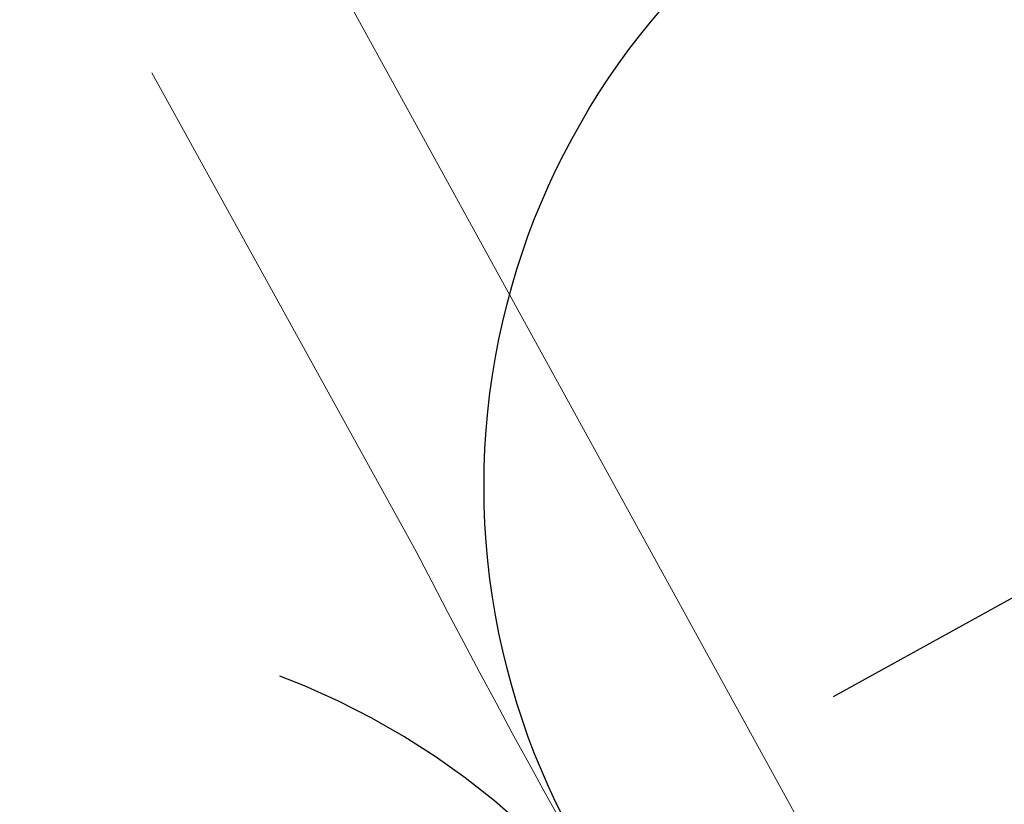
# Model space of a CAD drawing. Header units: metres. Extents: x 0 to 8443948, y 0 to 5887002.
# Tile 108 of 256: x 8442606.41 to 8442607.76, y 5885946.02 to 5885947.1. Entities that reach past the tile are written whole.
import ezdxf

# ---------------------------------------------------------------- set-up
doc = ezdxf.new("R2010")
doc.units = ezdxf.units.M
doc.header["$MEASUREMENT"] = 0
for name, pattern in [('1.5_1.0', [2.5, 1.5, -1]), ('1_12', [3, 1, -1, 0, -1]), ('219-500', [0]), ('DASHED', [19.05, 12.7, -6.35])]:
    doc.linetypes.add(name, pattern=pattern)
doc.layers.add('!STR oś jezdni', color=6, linetype='1_12', lineweight=30)
doc.layers.add('- ABM', color=200, linetype='CONTINUOUS', lineweight=30)
doc.layers.add('219-działka ewidencyjna', color=253, linetype='CONTINUOUS')
doc.styles.get("Standard").update_dxf_attribs({"font": 'Working1250', "width": 0.75})

# ---------------------------------------------------------------- blocks, each defined once
blk = doc.blocks.new('swthy')
at = {"layer": '- ABM', "color": 200, "linetype": 'Continuous', "lineweight": 30}
blk.add_circle((8443339.7744, 5885832.2619), 1, dxfattribs=at)

msp = doc.modelspace()

# ---------------------------------------------------------------- linework, layer by layer
at = {"layer": '!STR oś jezdni', "color": 162, "linetype": '1.5_1.0', "lineweight": 5, "ltscale": 0.5}
msp.add_lwpolyline([(8442607.3139, 5885945.7131, -0.014503), (8442606.9511, 5885946.3695), (8442598.5149, 5885961.6309)], format="xyb", dxfattribs=at)
at = {"layer": '!STR oś jezdni', "color": 162, "linetype": '1.5_1.0', "lineweight": 30, "ltscale": 0.5}
msp.add_lwpolyline([(8442595.155, 5885957.3742), (8442602.4266, 5885944.2195), (8442605.909, 5885946.1445, -0.415439), (8442607.3139, 5885945.7131), (8442607.3139, 5885945.7131, -0.531057), (8442607.3139, 5885945.7131), (8442609.37, 5885941.9937, -0.414217), (8442606.2387, 5885931.1219), (8442580.6653, 5885916.9859, -0.419362), (8442576.5634, 5885918.2064), (8442563.4637, 5885942.9193, -0.135315), (8442563.1182, 5885944.476), (8442563.2816, 5885947.7056, 0.13869)], format="xyb", dxfattribs=at)
at = {"layer": '- ABM', "color": 200, "linetype": 'DASHED', "lineweight": 30, "ltscale": 0.1}
msp.add_lwpolyline([(8442605.8558, 5885945.2499), (8442644.8725, 5885966.8036)], dxfattribs=at)
at = {"layer": '219-działka ewidencyjna', "color": 253, "linetype": '219-500', "lineweight": 18, "flags": 128}
msp.add_lwpolyline([(8442608.01, 5885945.03), (8442583.86, 5885988.92)], dxfattribs=at)

# ---------------------------------------------------------------- block references
at = {"layer": '- ABM', "color": 200, "linetype": 'Continuous', "lineweight": 30, "rotation": 298.9278464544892}
msp.add_blockref('swthy', (-792955.6476, 10428783.8172), dxfattribs=at)

# ---------------------------------------------------------------- texts
at = {"layer": '!STR oś jezdni', "color": 162, "linetype": 'Continuous', "lineweight": 30, "insert": (8442591.2906, 5885969.8592), "char_height": 2, "width": 36.564707, "attachment_point": 1, "rotation": 299.0997}
msp.add_mtext('\\pi16.345;{\\fArial Narrow|b0|i0|c238|p34;\\C0;6 MP}', dxfattribs=at)

doc.saveas('drawing.dxf')
